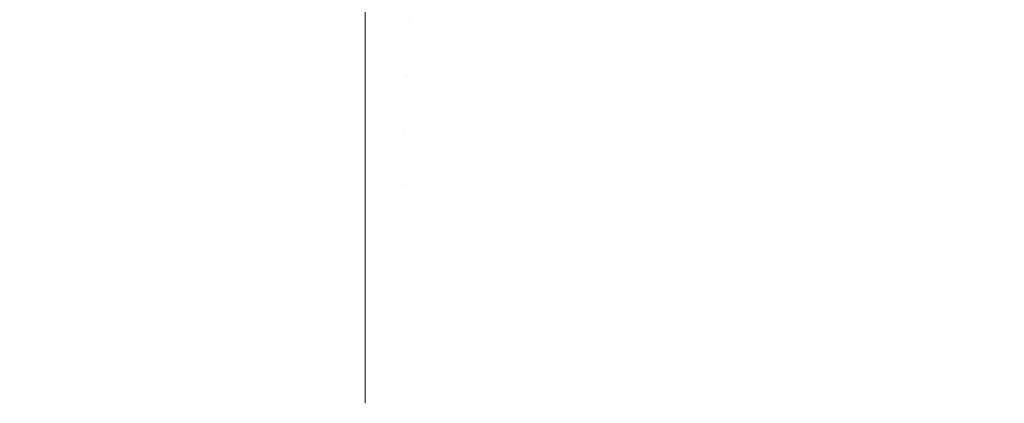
# Model space of a CAD drawing. Header units: centimetres. Extents: x -26 to 27.3, y -25.9 to -24.1.
# Tile 93 of 224: x -8.2387 to -8.1783, y -24.1216 to -24.0981. Entities that reach past the tile are written whole.
import ezdxf

# ---------------------------------------------------------------- set-up
doc = ezdxf.new("R2010")
doc.units = ezdxf.units.CM
doc.header["$LTSCALE"] = 2.54
doc.layers.add('Lucido design-1', color=7, linetype='Continuous')

# ---------------------------------------------------------------- blocks, each defined once
blk = doc.blocks.new('Gruppo-7-1')
at = {"color": 7, "linetype": 'Continuous', "lineweight": 9}
for points, invisible_edges in [([(-8.190373, -24.09444, 1181.652146), (-8.187544, -24.095685, 1181.652146), (-8.188784, -24.098345, 1181.649318), (-8.191496, -24.097152, 1181.649318)], 15), ([(-8.18347, -24.094551, 1181.655094), (-8.180652, -24.096097, 1181.655094), (-8.182062, -24.098539, 1181.652146), (-8.184772, -24.097052, 1181.652146)], 15), ([(-8.214653, -24.095089, 1181.646615), (-8.21479, -24.098235, 1181.64404), (-8.217482, -24.098176, 1181.64404), (-8.217482, -24.095617, 1181.646132)], 11), ([(-8.214653, -24.095089, 1181.646615), (-8.211829, -24.095274, 1181.646615), (-8.212104, -24.098411, 1181.64404), (-8.21479, -24.098235, 1181.64404)], 15), ([(-8.211829, -24.095274, 1181.646615), (-8.209016, -24.095582, 1181.646615), (-8.209427, -24.098704, 1181.64404), (-8.212104, -24.098411, 1181.64404)], 15), ([(-8.197063, -24.095125, 1181.649318), (-8.194257, -24.096078, 1181.649318), (-8.195298, -24.098939, 1181.646615), (-8.197978, -24.098029, 1181.646615)], 15), ([(27.182518, -24.098543, 1182.4017), (27.182518, -24.095614, 1182.399325), (-25.917482, -24.095614, 1182.399325), (-25.917482, -24.098543, 1182.4017)], 10), ([(-25.917482, -24.098176, 1181.64404), (-25.917482, -24.095617, 1181.646132), (-8.217482, -24.095617, 1181.646132), (-8.217482, -24.098176, 1181.64404)], 10), ([(-8.209016, -24.095582, 1181.646615), (-8.206219, -24.096012, 1181.646615), (-8.206766, -24.099114, 1181.64404), (-8.209427, -24.098704, 1181.64404)], 15), ([(-8.206219, -24.096012, 1181.646615), (-8.203444, -24.096565, 1181.646615), (-8.204125, -24.099639, 1181.64404), (-8.206766, -24.099114, 1181.64404)], 15), ([(-8.194257, -24.096078, 1181.649318), (-8.191496, -24.097152, 1181.649318), (-8.192661, -24.099964, 1181.646615), (-8.195298, -24.098939, 1181.646615)], 15), ([(-8.187544, -24.095685, 1181.652146), (-8.184772, -24.097052, 1181.652146), (-8.186127, -24.099655, 1181.649318), (-8.188784, -24.098345, 1181.649318)], 15), ([(-8.203444, -24.096565, 1181.646615), (-8.200695, -24.097237, 1181.646615), (-8.20151, -24.100279, 1181.64404), (-8.204125, -24.099639, 1181.64404)], 15), ([(-8.180652, -24.096097, 1181.655094), (-8.177905, -24.097764, 1181.655094), (-8.17942, -24.100142, 1181.652146), (-8.182062, -24.098539, 1181.652146)], 15), ([(-8.200695, -24.097237, 1181.646615), (-8.197978, -24.098029, 1181.646615), (-8.198925, -24.101032, 1181.64404), (-8.20151, -24.100279, 1181.64404)], 15), ([(-8.191496, -24.097152, 1181.649318), (-8.188784, -24.098345, 1181.649318), (-8.190071, -24.101104, 1181.646615), (-8.192661, -24.099964, 1181.646615)], 15), ([(-8.184772, -24.097052, 1181.652146), (-8.182062, -24.098539, 1181.652146), (-8.183529, -24.10108, 1181.649318), (-8.186127, -24.099655, 1181.649318)], 15), ([(-8.177905, -24.097764, 1181.655094), (-8.175233, -24.099549, 1181.655094), (-8.17685, -24.101859, 1181.652146), (-8.17942, -24.100142, 1181.652146)], 15), ([(-8.217482, -24.098176, 1181.64404), (-8.217482, -24.099022, 1181.643405), (-25.917482, -24.099022, 1181.643405), (-25.917482, -24.098176, 1181.64404)], 10), ([(-8.217482, -24.099022, 1181.643405), (-8.217482, -24.098176, 1181.64404), (-8.21479, -24.098235, 1181.64404)], 10), ([(-8.21479, -24.098235, 1181.64404), (-8.214934, -24.101528, 1181.641563), (-8.217482, -24.101472, 1181.641563), (-8.217482, -24.099022, 1181.643405)], 11), ([(-8.21479, -24.098235, 1181.64404), (-8.212104, -24.098411, 1181.64404), (-8.212391, -24.101695, 1181.641563), (-8.214934, -24.101528, 1181.641563)], 15), ([(-8.212104, -24.098411, 1181.64404), (-8.209427, -24.098704, 1181.64404), (-8.209857, -24.101972, 1181.641563), (-8.212391, -24.101695, 1181.641563)], 15), ([(-8.197978, -24.098029, 1181.646615), (-8.195298, -24.098939, 1181.646615), (-8.196375, -24.101898, 1181.64404), (-8.198925, -24.101032, 1181.64404)], 15), ([(-8.188784, -24.098345, 1181.649318), (-8.186127, -24.099655, 1181.649318), (-8.187533, -24.102356, 1181.646615), (-8.190071, -24.101104, 1181.646615)], 15), ([(-25.917482, -24.098543, 1182.4017), (-25.917482, -24.099015, 1182.402059), (27.182518, -24.099015, 1182.402059), (27.182518, -24.098543, 1182.4017)], 10), ([(27.182518, -24.100338, 1182.403062), (27.182518, -24.099015, 1182.402059), (-25.917482, -24.099015, 1182.402059), (-25.917482, -24.100338, 1182.403062)], 10), ([(-25.917482, -24.101472, 1181.641563), (-25.917482, -24.099022, 1181.643405), (-8.217482, -24.099022, 1181.643405), (-8.217482, -24.101472, 1181.641563)], 10), ([(-8.209427, -24.098704, 1181.64404), (-8.206766, -24.099114, 1181.64404), (-8.207338, -24.10236, 1181.641563), (-8.209857, -24.101972, 1181.641563)], 15), ([(-8.195298, -24.098939, 1181.646615), (-8.192661, -24.099964, 1181.646615), (-8.193866, -24.102874, 1181.64404), (-8.196375, -24.101898, 1181.64404)], 15), ([(-8.182062, -24.098539, 1181.652146), (-8.17942, -24.100142, 1181.652146), (-8.180997, -24.102617, 1181.649318), (-8.183529, -24.10108, 1181.649318)], 15), ([(-8.206766, -24.099114, 1181.64404), (-8.204125, -24.099639, 1181.64404), (-8.204839, -24.102857, 1181.641563), (-8.207338, -24.10236, 1181.641563)], 15), ([(-8.204125, -24.099639, 1181.64404), (-8.20151, -24.100279, 1181.64404), (-8.202363, -24.103463, 1181.641563), (-8.204839, -24.102857, 1181.641563)], 15), ([(-8.186127, -24.099655, 1181.649318), (-8.183529, -24.10108, 1181.649318), (-8.185052, -24.103717, 1181.646615), (-8.187533, -24.102356, 1181.646615)], 15), ([(-8.20151, -24.100279, 1181.64404), (-8.198925, -24.101032, 1181.64404), (-8.199916, -24.104176, 1181.641563), (-8.202363, -24.103463, 1181.641563)], 15), ([(-8.192661, -24.099964, 1181.646615), (-8.190071, -24.101104, 1181.646615), (-8.191401, -24.103958, 1181.64404), (-8.193866, -24.102874, 1181.64404)], 15), ([(-8.17942, -24.100142, 1181.652146), (-8.17685, -24.101859, 1181.652146), (-8.178533, -24.104263, 1181.649318), (-8.180997, -24.102617, 1181.649318)], 15), ([(-25.917482, -24.100338, 1182.403062), (-25.917482, -24.102542, 1182.404625), (27.182518, -24.102542, 1182.404625), (27.182518, -24.100338, 1182.403062)], 10), ([(-8.217482, -24.101472, 1181.641563), (-8.217482, -24.102541, 1181.640827), (-25.917482, -24.102541, 1181.640827), (-25.917482, -24.101472, 1181.641563)], 10), ([(-8.217482, -24.102541, 1181.640827), (-8.217482, -24.101472, 1181.641563), (-8.214934, -24.101528, 1181.641563)], 10), ([(-8.198925, -24.101032, 1181.64404), (-8.196375, -24.101898, 1181.64404), (-8.197503, -24.104995, 1181.641563), (-8.199916, -24.104176, 1181.641563)], 15), ([(-8.190071, -24.101104, 1181.646615), (-8.187533, -24.102356, 1181.646615), (-8.188987, -24.105149, 1181.64404), (-8.191401, -24.103958, 1181.64404)], 15), ([(-8.183529, -24.10108, 1181.649318), (-8.180997, -24.102617, 1181.649318), (-8.182632, -24.105185, 1181.646615), (-8.185052, -24.103717, 1181.646615)], 15), ([(-8.214934, -24.101528, 1181.641563), (-8.21508, -24.104867, 1181.639259), (-8.217482, -24.104814, 1181.639259), (-8.217482, -24.102541, 1181.640827)], 11), ([(-8.214934, -24.101528, 1181.641563), (-8.212391, -24.101695, 1181.641563), (-8.212682, -24.105024, 1181.639259), (-8.21508, -24.104867, 1181.639259)], 15), ([(-8.212391, -24.101695, 1181.641563), (-8.209857, -24.101972, 1181.641563), (-8.210293, -24.105285, 1181.639259), (-8.212682, -24.105024, 1181.639259)], 15), ([(-8.209857, -24.101972, 1181.641563), (-8.207338, -24.10236, 1181.641563), (-8.207919, -24.105651, 1181.639259), (-8.210293, -24.105285, 1181.639259)], 15), ([(-8.196375, -24.101898, 1181.64404), (-8.193866, -24.102874, 1181.64404), (-8.195127, -24.105919, 1181.641563), (-8.197503, -24.104995, 1181.641563)], 15), ([(-8.17685, -24.101859, 1181.652146), (-8.174357, -24.103687, 1181.652146), (-8.176144, -24.106015, 1181.649318), (-8.178533, -24.104263, 1181.649318)], 15), ([(-25.917482, -24.104814, 1181.639259), (-25.917482, -24.102541, 1181.640827), (-8.217482, -24.102541, 1181.640827), (-8.217482, -24.104814, 1181.639259)], 10), ([(27.182518, -24.103796, 1182.405514), (27.182518, -24.102542, 1182.404625), (-25.917482, -24.102542, 1182.404625), (-25.917482, -24.103796, 1182.405514)], 10), ([(-8.207338, -24.10236, 1181.641563), (-8.204839, -24.102857, 1181.641563), (-8.205562, -24.10612, 1181.639259), (-8.207919, -24.105651, 1181.639259)], 15), ([(-8.187533, -24.102356, 1181.646615), (-8.185052, -24.103717, 1181.646615), (-8.186626, -24.106444, 1181.64404), (-8.188987, -24.105149, 1181.64404)], 15), ([(-8.180997, -24.102617, 1181.649318), (-8.178533, -24.104263, 1181.649318), (-8.180279, -24.106757, 1181.646615), (-8.182632, -24.105185, 1181.646615)], 15), ([(-8.204839, -24.102857, 1181.641563), (-8.202363, -24.103463, 1181.641563), (-8.203228, -24.106691, 1181.639259), (-8.205562, -24.10612, 1181.639259)], 15), ([(-8.193866, -24.102874, 1181.64404), (-8.191401, -24.103958, 1181.64404), (-8.192795, -24.106946, 1181.641563), (-8.195127, -24.105919, 1181.641563)], 15), ([(-25.917482, -24.103796, 1182.405514), (-25.917482, -24.106169, 1182.407049), (27.182518, -24.106169, 1182.407049), (27.182518, -24.103796, 1182.405514)], 10), ([(-8.202363, -24.103463, 1181.641563), (-8.199916, -24.104176, 1181.641563), (-8.200921, -24.107363, 1181.639259), (-8.203228, -24.106691, 1181.639259)], 15), ([(-8.185052, -24.103717, 1181.646615), (-8.182632, -24.105185, 1181.646615), (-8.184324, -24.107841, 1181.64404), (-8.186626, -24.106444, 1181.64404)], 15), ([(-8.199916, -24.104176, 1181.641563), (-8.197503, -24.104995, 1181.641563), (-8.198646, -24.108136, 1181.639259), (-8.200921, -24.107363, 1181.639259)], 15), ([(-8.191401, -24.103958, 1181.64404), (-8.188987, -24.105149, 1181.64404), (-8.190509, -24.108073, 1181.641563), (-8.192795, -24.106946, 1181.641563)], 15), ([(-8.178533, -24.104263, 1181.649318), (-8.176144, -24.106015, 1181.649318), (-8.177997, -24.10843, 1181.646615), (-8.180279, -24.106757, 1181.646615)], 15), ([(-8.217482, -24.104814, 1181.639259), (-8.217482, -24.106169, 1181.638405), (-25.917482, -24.106169, 1181.638405), (-25.917482, -24.104814, 1181.639259)], 10), ([(-8.217482, -24.106169, 1181.638405), (-8.217482, -24.104814, 1181.639259), (-8.21508, -24.104867, 1181.639259)], 10), ([(-8.21508, -24.104867, 1181.639259), (-8.215229, -24.108293, 1181.637095), (-8.217482, -24.108243, 1181.637095), (-8.217482, -24.106169, 1181.638405)], 11), ([(-8.21508, -24.104867, 1181.639259), (-8.212682, -24.105024, 1181.639259), (-8.212981, -24.10844, 1181.637095), (-8.215229, -24.108293, 1181.637095)], 15), ([(-8.212682, -24.105024, 1181.639259), (-8.210293, -24.105285, 1181.639259), (-8.210741, -24.108685, 1181.637095), (-8.212981, -24.10844, 1181.637095)], 15), ([(-8.197503, -24.104995, 1181.641563), (-8.195127, -24.105919, 1181.641563), (-8.196406, -24.109006, 1181.639259), (-8.198646, -24.108136, 1181.639259)], 15), ([(-8.188987, -24.105149, 1181.64404), (-8.186626, -24.106444, 1181.64404), (-8.188274, -24.109299, 1181.641563), (-8.190509, -24.108073, 1181.641563)], 15), ([(-8.210293, -24.105285, 1181.639259), (-8.207919, -24.105651, 1181.639259), (-8.208514, -24.109028, 1181.637095), (-8.210741, -24.108685, 1181.637095)], 15), ([(-8.207919, -24.105651, 1181.639259), (-8.205562, -24.10612, 1181.639259), (-8.206304, -24.109468, 1181.637095), (-8.208514, -24.109028, 1181.637095)], 15), ([(-8.182632, -24.105185, 1181.646615), (-8.180279, -24.106757, 1181.646615), (-8.182086, -24.109337, 1181.64404), (-8.184324, -24.107841, 1181.64404)], 15), ([(27.182518, -24.107359, 1182.40782), (27.182518, -24.106169, 1182.407049), (-25.917482, -24.106169, 1182.407049), (-25.917482, -24.107359, 1182.40782)], 10), ([(-25.917482, -24.108243, 1181.637095), (-25.917482, -24.106169, 1181.638405), (-8.217482, -24.106169, 1181.638405), (-8.217482, -24.108243, 1181.637095)], 10), ([(-8.205562, -24.10612, 1181.639259), (-8.203228, -24.106691, 1181.639259), (-8.204115, -24.110003, 1181.637095), (-8.206304, -24.109468, 1181.637095)], 15), ([(-8.195127, -24.105919, 1181.641563), (-8.192795, -24.106946, 1181.641563), (-8.194207, -24.109974, 1181.639259), (-8.196406, -24.109006, 1181.639259)], 15), ([(-8.203228, -24.106691, 1181.639259), (-8.200921, -24.107363, 1181.639259), (-8.201952, -24.110634, 1181.637095), (-8.204115, -24.110003, 1181.637095)], 15), ([(-8.192795, -24.106946, 1181.641563), (-8.190509, -24.108073, 1181.641563), (-8.192052, -24.111037, 1181.639259), (-8.194207, -24.109974, 1181.639259)], 15), ([(-8.186626, -24.106444, 1181.64404), (-8.184324, -24.107841, 1181.64404), (-8.186095, -24.110621, 1181.641563), (-8.188274, -24.109299, 1181.641563)], 15), ([(-8.180279, -24.106757, 1181.646615), (-8.177997, -24.10843, 1181.646615), (-8.179914, -24.110929, 1181.64404), (-8.182086, -24.109337, 1181.64404)], 15), ([(-25.917482, -24.107359, 1182.40782), (-25.917482, -24.109898, 1182.409313), (27.182518, -24.109898, 1182.409313), (27.182518, -24.107359, 1182.40782)], 10), ([(-8.200921, -24.107363, 1181.639259), (-8.198646, -24.108136, 1181.639259), (-8.199819, -24.111358, 1181.637095), (-8.201952, -24.110634, 1181.637095)], 15), ([(-8.198646, -24.108136, 1181.639259), (-8.196406, -24.109006, 1181.639259), (-8.197719, -24.112175, 1181.637095), (-8.199819, -24.111358, 1181.637095)], 15), ([(-8.190509, -24.108073, 1181.641563), (-8.188274, -24.109299, 1181.641563), (-8.189945, -24.112193, 1181.639259), (-8.192052, -24.111037, 1181.639259)], 15), ([(-8.184324, -24.107841, 1181.64404), (-8.182086, -24.109337, 1181.64404), (-8.183976, -24.112037, 1181.641563), (-8.186095, -24.110621, 1181.641563)], 15), ([(-8.217482, -24.108243, 1181.637095), (-8.217482, -24.109898, 1181.636142), (-25.917482, -24.109898, 1181.636142), (-25.917482, -24.108243, 1181.637095)], 10), ([(-8.217482, -24.109898, 1181.636142), (-8.217482, -24.108243, 1181.637095), (-8.215229, -24.108293, 1181.637095)], 10), ([(-8.215229, -24.108293, 1181.637095), (-8.215382, -24.1118, 1181.635074), (-8.217482, -24.111754, 1181.635074), (-8.217482, -24.109898, 1181.636142)], 11), ([(-8.215229, -24.108293, 1181.637095), (-8.212981, -24.10844, 1181.637095), (-8.213287, -24.111937, 1181.635074), (-8.215382, -24.1118, 1181.635074)], 15), ([(-8.212981, -24.10844, 1181.637095), (-8.210741, -24.108685, 1181.637095), (-8.211199, -24.112166, 1181.635074), (-8.213287, -24.111937, 1181.635074)], 15), ([(-8.210741, -24.108685, 1181.637095), (-8.208514, -24.109028, 1181.637095), (-8.209124, -24.112485, 1181.635074), (-8.211199, -24.112166, 1181.635074)], 15), ([(-8.177997, -24.10843, 1181.646615), (-8.17579, -24.110202, 1181.646615), (-8.177814, -24.112614, 1181.64404), (-8.179914, -24.110929, 1181.64404)], 15), ([(-8.208514, -24.109028, 1181.637095), (-8.206304, -24.109468, 1181.637095), (-8.207064, -24.112895, 1181.635074), (-8.209124, -24.112485, 1181.635074)], 15), ([(-8.196406, -24.109006, 1181.639259), (-8.194207, -24.109974, 1181.639259), (-8.195656, -24.113082, 1181.637095), (-8.197719, -24.112175, 1181.637095)], 15), ([(-8.188274, -24.109299, 1181.641563), (-8.186095, -24.110621, 1181.641563), (-8.187891, -24.113439, 1181.639259), (-8.189945, -24.112193, 1181.639259)], 15), ([(-8.182086, -24.109337, 1181.64404), (-8.179914, -24.110929, 1181.64404), (-8.181921, -24.113544, 1181.641563), (-8.183976, -24.112037, 1181.641563)], 15), ([(27.182518, -24.111022, 1182.409974), (27.182518, -24.109898, 1182.409313), (-25.917482, -24.109898, 1182.409313), (-25.917482, -24.111022, 1182.409974)], 10), ([(-25.917482, -24.111754, 1181.635074), (-25.917482, -24.109898, 1181.636142), (-8.217482, -24.109898, 1181.636142), (-8.217482, -24.111754, 1181.635074)], 10), ([(-8.206304, -24.109468, 1181.637095), (-8.204115, -24.110003, 1181.637095), (-8.205024, -24.113394, 1181.635074), (-8.207064, -24.112895, 1181.635074)], 15), ([(-8.194207, -24.109974, 1181.639259), (-8.192052, -24.111037, 1181.639259), (-8.193635, -24.114079, 1181.637095), (-8.195656, -24.113082, 1181.637095)], 15), ([(-8.204115, -24.110003, 1181.637095), (-8.201952, -24.110634, 1181.637095), (-8.203008, -24.113982, 1181.635074), (-8.205024, -24.113394, 1181.635074)], 15), ([(-25.917482, -24.111022, 1182.409974), (-25.917482, -24.113722, 1182.411412), (27.182518, -24.113722, 1182.411412), (27.182518, -24.111022, 1182.409974)], 10), ([(-8.201952, -24.110634, 1181.637095), (-8.199819, -24.111358, 1181.637095), (-8.201019, -24.114657, 1181.635074), (-8.203008, -24.113982, 1181.635074)], 15), ([(-8.192052, -24.111037, 1181.639259), (-8.189945, -24.112193, 1181.639259), (-8.19166, -24.115163, 1181.637095), (-8.193635, -24.114079, 1181.637095)], 15), ([(-8.186095, -24.110621, 1181.641563), (-8.183976, -24.112037, 1181.641563), (-8.185893, -24.114774, 1181.639259), (-8.187891, -24.113439, 1181.639259)], 15), ([(-8.179914, -24.110929, 1181.64404), (-8.177814, -24.112614, 1181.64404), (-8.179933, -24.115139, 1181.641563), (-8.181921, -24.113544, 1181.641563)], 15), ([(-8.217482, -24.111754, 1181.635074), (-8.217482, -24.113723, 1181.634044), (-25.917482, -24.113723, 1181.634044), (-25.917482, -24.111754, 1181.635074)], 10), ([(-8.217482, -24.113723, 1181.634044), (-8.217482, -24.111754, 1181.635074), (-8.215382, -24.1118, 1181.635074), (-8.215539, -24.115382, 1181.633198)], 14), ([(-8.199819, -24.111358, 1181.637095), (-8.197719, -24.112175, 1181.637095), (-8.199062, -24.115418, 1181.635074), (-8.201019, -24.114657, 1181.635074)], 15), ([(-8.215382, -24.1118, 1181.635074), (-8.213287, -24.111937, 1181.635074), (-8.213599, -24.115509, 1181.633198), (-8.215539, -24.115382, 1181.633198)], 15), ([(-8.213287, -24.111937, 1181.635074), (-8.211199, -24.112166, 1181.635074), (-8.211667, -24.115721, 1181.633198), (-8.213599, -24.115509, 1181.633198)], 15), ([(-8.211199, -24.112166, 1181.635074), (-8.209124, -24.112485, 1181.635074), (-8.209746, -24.116016, 1181.633198), (-8.211667, -24.115721, 1181.633198)], 15), ([(-8.197719, -24.112175, 1181.637095), (-8.195656, -24.113082, 1181.637095), (-8.19714, -24.116264, 1181.635074), (-8.199062, -24.115418, 1181.635074)], 15), ([(-8.189945, -24.112193, 1181.639259), (-8.187891, -24.113439, 1181.639259), (-8.189733, -24.116331, 1181.637095), (-8.19166, -24.115163, 1181.637095)], 15), ([(-8.183976, -24.112037, 1181.641563), (-8.181921, -24.113544, 1181.641563), (-8.183955, -24.116195, 1181.639259), (-8.185893, -24.114774, 1181.639259)], 15), ([(-8.209124, -24.112485, 1181.635074), (-8.207064, -24.112895, 1181.635074), (-8.20784, -24.116396, 1181.633198), (-8.209746, -24.116016, 1181.633198)], 15), ([(-8.207064, -24.112895, 1181.635074), (-8.205024, -24.113394, 1181.635074), (-8.205952, -24.116858, 1181.633198), (-8.20784, -24.116396, 1181.633198)], 15), ([(-8.177814, -24.112614, 1181.64404), (-8.17579, -24.114389, 1181.64404), (-8.178017, -24.11682, 1181.641563), (-8.179933, -24.115139, 1181.641563)], 15), ([(-8.205024, -24.113394, 1181.635074), (-8.203008, -24.113982, 1181.635074), (-8.204086, -24.117401, 1181.633198), (-8.205952, -24.116858, 1181.633198)], 15), ([(-8.195656, -24.113082, 1181.637095), (-8.193635, -24.114079, 1181.637095), (-8.195256, -24.117193, 1181.635074), (-8.19714, -24.116264, 1181.635074)], 15), ([(-8.187891, -24.113439, 1181.639259), (-8.185893, -24.114774, 1181.639259), (-8.18786, -24.117583, 1181.637095), (-8.189733, -24.116331, 1181.637095)], 15), ([(-8.181921, -24.113544, 1181.641563), (-8.179933, -24.115139, 1181.641563), (-8.182081, -24.117699, 1181.639259), (-8.183955, -24.116195, 1181.639259)], 15), ([(27.182518, -24.114777, 1182.411974), (27.182518, -24.113722, 1182.411412), (-25.917482, -24.113722, 1182.411412), (-25.917482, -24.114777, 1182.411974)], 10), ([(-25.917482, -24.11534, 1181.633198), (-25.917482, -24.113723, 1181.634044), (-8.217482, -24.113723, 1181.634044), (-8.217482, -24.11534, 1181.633198)], 10), ([(-8.215539, -24.115382, 1181.633198), (-8.217482, -24.11534, 1181.633198), (-8.217482, -24.113723, 1181.634044)], 9), ([(-8.203008, -24.113982, 1181.635074), (-8.201019, -24.114657, 1181.635074), (-8.202246, -24.118026, 1181.633198), (-8.204086, -24.117401, 1181.633198)], 15), ([(-8.193635, -24.114079, 1181.637095), (-8.19166, -24.115163, 1181.637095), (-8.193415, -24.118203, 1181.635074), (-8.195256, -24.117193, 1181.635074)], 15), ([(-25.917482, -24.114777, 1182.411974), (-25.917482, -24.117634, 1182.413342), (27.182518, -24.117634, 1182.413342), (27.182518, -24.114777, 1182.411974)], 10), ([(-8.201019, -24.114657, 1181.635074), (-8.199062, -24.115418, 1181.635074), (-8.200434, -24.118731, 1181.633198), (-8.202246, -24.118026, 1181.633198)], 15), ([(-8.185893, -24.114774, 1181.639259), (-8.183955, -24.116195, 1181.639259), (-8.186043, -24.118916, 1181.637095), (-8.18786, -24.117583, 1181.637095)], 15), ([(-8.217482, -24.11534, 1181.633198), (-8.217482, -24.117634, 1181.632114), (-25.917482, -24.117634, 1181.632114), (-25.917482, -24.11534, 1181.633198)], 10), ([(-8.217482, -24.117634, 1181.632114), (-8.217482, -24.11534, 1181.633198), (-8.215539, -24.115382, 1181.633198), (-8.215698, -24.119033, 1181.631471)], 14), ([(-8.215539, -24.115382, 1181.633198), (-8.213599, -24.115509, 1181.633198), (-8.213918, -24.11915, 1181.631471), (-8.215698, -24.119033, 1181.631471)], 15), ([(-8.199062, -24.115418, 1181.635074), (-8.19714, -24.116264, 1181.635074), (-8.198655, -24.119513, 1181.633198), (-8.200434, -24.118731, 1181.633198)], 15), ([(-8.19166, -24.115163, 1181.637095), (-8.189733, -24.116331, 1181.637095), (-8.19162, -24.119292, 1181.635074), (-8.193415, -24.118203, 1181.635074)], 15), ([(-8.179933, -24.115139, 1181.641563), (-8.178017, -24.11682, 1181.641563), (-8.180275, -24.119283, 1181.639259), (-8.182081, -24.117699, 1181.639259)], 15), ([(-8.213599, -24.115509, 1181.633198), (-8.211667, -24.115721, 1181.633198), (-8.212144, -24.119344, 1181.631471), (-8.213918, -24.11915, 1181.631471)], 15), ([(-8.211667, -24.115721, 1181.633198), (-8.209746, -24.116016, 1181.633198), (-8.210381, -24.119615, 1181.631471), (-8.212144, -24.119344, 1181.631471)], 15), ([(-8.209746, -24.116016, 1181.633198), (-8.20784, -24.116396, 1181.633198), (-8.208631, -24.119964, 1181.631471), (-8.210381, -24.119615, 1181.631471)], 15), ([(-8.20784, -24.116396, 1181.633198), (-8.205952, -24.116858, 1181.633198), (-8.206898, -24.120388, 1181.631471), (-8.208631, -24.119964, 1181.631471)], 15), ([(-8.19714, -24.116264, 1181.635074), (-8.195256, -24.117193, 1181.635074), (-8.196912, -24.120373, 1181.633198), (-8.198655, -24.119513, 1181.633198)], 15), ([(-8.189733, -24.116331, 1181.637095), (-8.18786, -24.117583, 1181.637095), (-8.189874, -24.120459, 1181.635074), (-8.19162, -24.119292, 1181.635074)], 15), ([(-8.183955, -24.116195, 1181.639259), (-8.182081, -24.117699, 1181.639259), (-8.184286, -24.120326, 1181.637095), (-8.186043, -24.118916, 1181.637095)], 15), ([(-8.205952, -24.116858, 1181.633198), (-8.204086, -24.117401, 1181.633198), (-8.205185, -24.120887, 1181.631471), (-8.206898, -24.120388, 1181.631471)], 15), ([(-8.195256, -24.117193, 1181.635074), (-8.193415, -24.118203, 1181.635074), (-8.195208, -24.121308, 1181.633198), (-8.196912, -24.120373, 1181.633198)], 15), ([(-8.178017, -24.11682, 1181.641563), (-8.176176, -24.118582, 1181.641563), (-8.178539, -24.120945, 1181.639259), (-8.180275, -24.119283, 1181.639259)], 15), ([(27.182518, -24.11862, 1182.413815), (27.182518, -24.117634, 1182.413342), (-25.917482, -24.117634, 1182.413342), (-25.917482, -24.11862, 1182.413815)], 10), ([(-25.917482, -24.118994, 1181.631471), (-25.917482, -24.117634, 1181.632114), (-8.217482, -24.117634, 1181.632114), (-8.217482, -24.118994, 1181.631471)], 10), ([(-8.215698, -24.119033, 1181.631471), (-8.217482, -24.118994, 1181.631471), (-8.217482, -24.117634, 1181.632114)], 9), ([(-8.204086, -24.117401, 1181.633198), (-8.202246, -24.118026, 1181.633198), (-8.203496, -24.12146, 1181.631471), (-8.205185, -24.120887, 1181.631471)], 15), ([(-8.18786, -24.117583, 1181.637095), (-8.186043, -24.118916, 1181.637095), (-8.18818, -24.121701, 1181.635074), (-8.189874, -24.120459, 1181.635074)], 15), ([(-8.182081, -24.117699, 1181.639259), (-8.180275, -24.119283, 1181.639259), (-8.182592, -24.121812, 1181.637095), (-8.184286, -24.120326, 1181.637095)], 15), ([(-8.202246, -24.118026, 1181.633198), (-8.200434, -24.118731, 1181.633198), (-8.201833, -24.122107, 1181.631471), (-8.203496, -24.12146, 1181.631471)], 15), ([(-8.193415, -24.118203, 1181.635074), (-8.19162, -24.119292, 1181.635074), (-8.193546, -24.122316, 1181.633198), (-8.195208, -24.121308, 1181.633198)], 15), ([(-25.917482, -24.11862, 1182.413815), (-25.917482, -24.121626, 1182.4151), (27.182518, -24.121626, 1182.4151), (27.182518, -24.11862, 1182.413815)], 10), ([(-8.217482, -24.118994, 1181.631471), (-8.217482, -24.121626, 1181.630355), (-25.917482, -24.121626, 1181.630355), (-25.917482, -24.118994, 1181.631471)], 10), ([(-8.217482, -24.121626, 1181.630355), (-8.217482, -24.118994, 1181.631471), (-8.215698, -24.119033, 1181.631471), (-8.21586, -24.122747, 1181.629894)], 14), ([(-8.215698, -24.119033, 1181.631471), (-8.213918, -24.11915, 1181.631471), (-8.214242, -24.122853, 1181.629894), (-8.21586, -24.122747, 1181.629894)], 15), ([(-8.200434, -24.118731, 1181.633198), (-8.198655, -24.119513, 1181.633198), (-8.2002, -24.122826, 1181.631471), (-8.201833, -24.122107, 1181.631471)], 15), ([(-8.186043, -24.118916, 1181.637095), (-8.184286, -24.120326, 1181.637095), (-8.186542, -24.123015, 1181.635074), (-8.18818, -24.121701, 1181.635074)], 15), ([(-8.176176, -24.118582, 1181.641563), (-8.174414, -24.120423, 1181.641563), (-8.176877, -24.122681, 1181.639259), (-8.178539, -24.120945, 1181.639259)], 15), ([(-8.213918, -24.11915, 1181.631471), (-8.212144, -24.119344, 1181.631471), (-8.21263, -24.123029, 1181.629894), (-8.214242, -24.122853, 1181.629894)], 15), ([(-8.212144, -24.119344, 1181.631471), (-8.210381, -24.119615, 1181.631471), (-8.211026, -24.123276, 1181.629894), (-8.21263, -24.123029, 1181.629894)], 15), ([(-8.210381, -24.119615, 1181.631471), (-8.208631, -24.119964, 1181.631471), (-8.209436, -24.123593, 1181.629894), (-8.211026, -24.123276, 1181.629894)], 15), ([(-8.198655, -24.119513, 1181.633198), (-8.196912, -24.120373, 1181.633198), (-8.198599, -24.123615, 1181.631471), (-8.2002, -24.122826, 1181.631471)], 15), ([(-8.19162, -24.119292, 1181.635074), (-8.189874, -24.120459, 1181.635074), (-8.19193, -24.123396, 1181.633198), (-8.193546, -24.122316, 1181.633198)], 15), ([(-8.180275, -24.119283, 1181.639259), (-8.178539, -24.120945, 1181.639259), (-8.180964, -24.12337, 1181.637095), (-8.182592, -24.121812, 1181.637095)], 15), ([(-8.208631, -24.119964, 1181.631471), (-8.206898, -24.120388, 1181.631471), (-8.20786, -24.123978, 1181.629894), (-8.209436, -24.123593, 1181.629894)], 15), ([(-8.206898, -24.120388, 1181.631471), (-8.205185, -24.120887, 1181.631471), (-8.206303, -24.124432, 1181.629894), (-8.20786, -24.123978, 1181.629894)], 15), ([(-8.196912, -24.120373, 1181.633198), (-8.195208, -24.121308, 1181.633198), (-8.197035, -24.124473, 1181.631471), (-8.198599, -24.123615, 1181.631471)], 15), ([(-8.189874, -24.120459, 1181.635074), (-8.18818, -24.121701, 1181.635074), (-8.190363, -24.124545, 1181.633198), (-8.19193, -24.123396, 1181.633198)], 15), ([(-8.184286, -24.120326, 1181.637095), (-8.182592, -24.121812, 1181.637095), (-8.184963, -24.1244, 1181.635074), (-8.186542, -24.123015, 1181.635074)], 15), ([(-8.205185, -24.120887, 1181.631471), (-8.203496, -24.12146, 1181.631471), (-8.204767, -24.124953, 1181.629894), (-8.206303, -24.124432, 1181.629894)], 15), ([(-8.195208, -24.121308, 1181.633198), (-8.193546, -24.122316, 1181.633198), (-8.19551, -24.125399, 1181.631471), (-8.197035, -24.124473, 1181.631471)], 15), ([(-8.178539, -24.120945, 1181.639259), (-8.176877, -24.122681, 1181.639259), (-8.179406, -24.124997, 1181.637095), (-8.180964, -24.12337, 1181.637095)], 15), ([(27.182518, -24.122542, 1182.415492), (27.182518, -24.121626, 1182.4151), (-25.917482, -24.121626, 1182.4151), (-25.917482, -24.122542, 1182.415492)], 10), ([(-8.203496, -24.12146, 1181.631471), (-8.201833, -24.122107, 1181.631471), (-8.203255, -24.125541, 1181.629894), (-8.204767, -24.124953, 1181.629894)], 15)]:
    blk.add_3dface(points, dxfattribs=dict(at, invisible_edges=invisible_edges))

msp = doc.modelspace()

# ---------------------------------------------------------------- block references
at = {"layer": 'Lucido design-1', "color": 7}
msp.add_blockref('Gruppo-7-1', (0, 0), dxfattribs=at)

doc.saveas('drawing.dxf')
